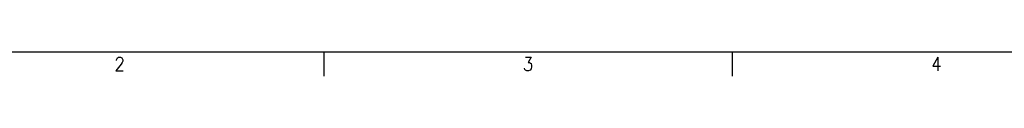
# Model space of a CAD drawing. Header units: inches. Extents: x 155 to 996, y 103 to 697.
# Tile 2 of 81: x 283.11 to 539.55, y 103.33 to 109.68. Entities that reach past the tile are written whole.
import ezdxf

# ---------------------------------------------------------------- set-up
doc = ezdxf.new("R2010")
doc.units = ezdxf.units.IN
doc.layers.add('1', color=7, linetype='Continuous')
doc.styles.add('CONVERTER_15', font='txt.shx', dxfattribs={"width": 0.9})

# ---------------------------------------------------------------- blocks, each defined once
blk = doc.blocks.new('Drawing_Grid_Zones__53', base_point=(160.89, 109.68))
at = {"layer": '1', "color": 4, "linetype": 'Continuous'}
for p, q in [((362.32, 109.68), (362.32, 103.33)), ((468.68, 109.68), (468.68, 103.33))]:
    blk.add_line(p, q, dxfattribs=at)
at = {"layer": '1', "color": 4, "char_height": 3.5, "attachment_point": 5, "line_spacing_factor": 1.080432, "style": 'CONVERTER_15'}
for s, insert in [('2', (309.13, 106.51)), ('3', (415.5, 106.51)), ('4', (521.86, 106.51))]:
    blk.add_mtext(s, dxfattribs=dict(at, insert=insert))
blk = doc.blocks.new('A1_Size_Advantest_Frame__54', base_point=(160.89, 109.68))
at = {"layer": '1', "color": 7, "linetype": 'Continuous'}
blk.add_line((163.89, 109.68), (986.19, 109.68), dxfattribs=at)
at = {"layer": '1'}
blk.add_blockref('Drawing_Grid_Zones__53', (160.89, 109.68), dxfattribs=at)

msp = doc.modelspace()

# ---------------------------------------------------------------- block references
msp.add_blockref('A1_Size_Advantest_Frame__54', (160.89, 109.68))

doc.saveas('drawing.dxf')
